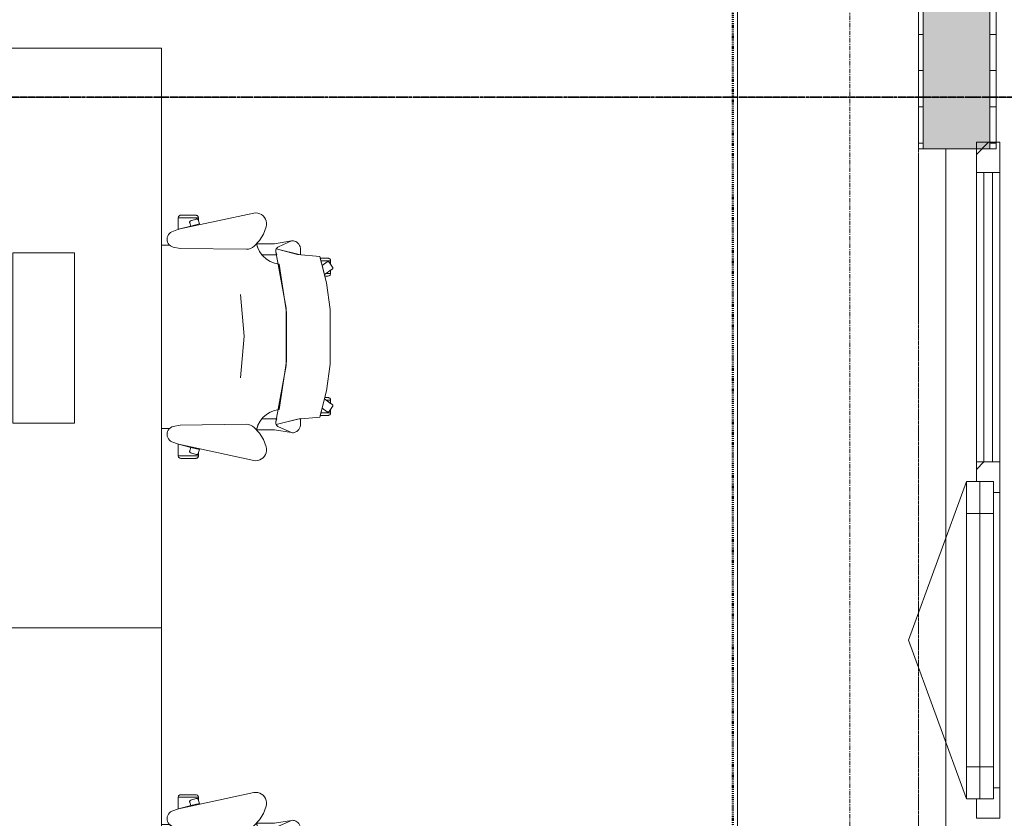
# Model space of a CAD drawing. Header units: millimetres. Extents: x -3388 to 301539, y -5590 to 54660.
# Tile 45 of 216: x 55308 to 58026, y 13908 to 16113. Entities that reach past the tile are written whole.
import ezdxf

# ---------------------------------------------------------------- set-up
doc = ezdxf.new("R2010")
doc.units = ezdxf.units.MM
for name, pattern in [('30_minuten', [5.6, 2.4, -1.6, 0, -1.6]), ('doorsnede', [23, 10, -1, 0, -1, 10, -1]), ('Hidden_2', [2, 1, -1]), ('stramienlijn', [21, 12, -3, 3, -3])]:
    doc.linetypes.add(name, pattern=pattern)
for name, color, linetype, lineweight in [('A-GENM', 13, 'Continuous', 9), ('A-GLAZ', 151, 'Continuous', 9), ('A-GLAZ-CURT', 52, 'Continuous', 9), ('A-GLAZ-CWMG', 51, 'Continuous', 9), ('A-WALL', 113, 'Continuous', 9), ('A-WALL-PATT', 111, 'Continuous', 18), ('G-ANNO-SYMB', 111, 'Continuous', 50), ('I-FURN', 30, 'Continuous', 13), ('S-GRID', 1, 'Continuous', 9)]:
    doc.layers.add(name, color=color, linetype=linetype, lineweight=lineweight)
pattern_1 = [(180, (58004, 15272.5), (8e-14, -100), [])]

# ---------------------------------------------------------------- blocks, each defined once
blk = doc.blocks.new('82_FU_WPB_SH_oth_bureau dubbel - overleg 2p 1600x1600x700-362884-4e verdieping - bouwdeel 3_ 4_ 5')
at = {"layer": 'I-FURN', "color": 8, "lineweight": 9}
for p, q in [((-800, 820), (-800, 40)), ((800, 820), (-800, 820)), ((800, 820), (-800, 820)), ((-800, 820), (-800, 40)), ((800, 40), (800, 820)), ((800, 40), (800, 820)), ((-235, 580), (-235, 410)), ((235, 580), (-235, 580)), ((235, 410), (235, 580)), ((-235, 410), (235, 410)), ((-60.8, 260), (-60.8, 225)), ((60.8, 260), (-60.8, 260)), ((60.8, 225), (60.8, 260)), ((-226.2, 135.5), (-201.2, 225)), ((-201.2, 225), (198.8, 225)), ((198.8, 225), (223.8, 135.5)), ((-226.2, 135.5), (223.8, 135.5)), ((-226.2, 115.5), (-226.2, 135.5)), ((-217, 105.5), (-226.2, 115.5)), ((223.8, 115.5), (214.5, 105.5)), ((223.8, 135.5), (223.8, 115.5)), ((214.5, 105.5), (-217, 105.5)), ((-800, 40), (-800, 26.8)), ((-800, 40), (-781.3, 40)), ((-800, 40), (-781.3, 40)), ((-800, 13.2), (-800, 0)), ((-800, 0), (-781.3, 0)), ((-800, -780), (-800, 0)), ((800, 0), (800, -780)), ((-781.3, 0), (-800, 0)), ((-800, 0), (-800, -780)), ((800, -780), (800, 0)), ((-217, -65.5), (-226.2, -75.5)), ((-226.2, -75.5), (-226.2, -95.5)), ((214.5, -65.5), (-217, -65.5)), ((223.8, -75.5), (214.5, -65.5)), ((223.8, -95.5), (223.8, -75.5)), ((-226.2, -95.5), (-201.2, -185)), ((-226.2, -95.5), (223.8, -95.5)), ((198.8, -185), (223.8, -95.5)), ((-201.2, -185), (198.8, -185)), ((-60.8, -220), (-60.8, -185)), ((60.8, -185), (60.8, -220)), ((60.8, -220), (-60.8, -220)), ((-235, -580), (-235, -410)), ((-235, -410), (235, -410)), ((235, -410), (235, -580)), ((235, -580), (-235, -580)), ((800, -780), (-800, -780)), ((-800, -780), (800, -780))]:
    blk.add_line(p, q, dxfattribs=at)
blk = doc.blocks.new('82_FU_WPB_SH_oth_bureaustoel - Medachair_dwg-4535414-4e verdieping - bouwdeel 3_ 4_ 5')
at = {"layer": 'I-FURN', "color": 8, "lineweight": 9, "flags": 128}
for points in [[(892.889, 168.223), (890.967, 168.059), (889.043, 168.196), (887.164, 168.631), (885.376, 169.354), (900.733, 228.425), (905.902, 289.24), (978.561, 307.639), (1052.71, 318.565), (1203.12, 318.565), (1277.28, 307.639), (1349.93, 289.24), (1355.1, 228.425), (1370.46, 169.354), (1368.67, 168.631), (1366.79, 168.196), (1364.87, 168.059), (1362.95, 168.223), (1207.14, 197.058), (1048.69, 197.058)], [(918.125, 319.565), (927.701, 319.565), (921.833, 315.302), (921.252, 314.785), (920.782, 314.165), (920.443, 313.465), (920.246, 312.713), (920.201, 311.936), (920.307, 311.165), (920.562, 310.431), (920.955, 309.759), (930.663, 296.398), (918.125, 292.89), (918.125, 319.565), (918.125, 292.89), (910.828, 290.739), (910.828, 312.214), (910.93, 313.488), (911.254, 314.724), (911.788, 315.885), (912.516, 316.936), (913.416, 317.843), (914.461, 318.579), (915.618, 319.121), (916.852, 319.453)], [(940.758, 324.147), (956.25, 302.822), (930.663, 296.398), (920.955, 309.759), (920.562, 310.431), (920.307, 311.165), (920.201, 311.936), (920.246, 312.713), (920.443, 313.465), (920.782, 314.165), (921.252, 314.785), (921.833, 315.302), (935.215, 325.024), (935.808, 325.381), (936.454, 325.628), (937.133, 325.76), (937.824, 325.773), (938.507, 325.664), (939.161, 325.439), (939.766, 325.104), (940.304, 324.669)], [(952.817, 319.565), (944.086, 319.565), (952.817, 307.547)], [(956.25, 302.822), (960.114, 303.709), (960.114, 312.214), (960.012, 313.488), (959.689, 314.724), (959.155, 315.885), (958.427, 316.936), (957.526, 317.842), (956.482, 318.578), (955.325, 319.121), (954.091, 319.453), (952.817, 319.565), (952.817, 307.547)], [(1299.59, 302.822), (1295.72, 303.709), (1295.72, 312.214), (1295.82, 313.488), (1296.15, 314.724), (1296.68, 315.885), (1297.41, 316.936), (1298.31, 317.842), (1299.35, 318.578), (1300.51, 319.121), (1301.75, 319.453), (1303.02, 319.565), (1303.02, 307.547)], [(1315.08, 324.147), (1299.59, 302.822), (1325.17, 296.398), (1334.88, 309.759), (1335.27, 310.431), (1335.53, 311.165), (1335.64, 311.936), (1335.59, 312.713), (1335.39, 313.465), (1335.05, 314.165), (1334.58, 314.785), (1334, 315.302), (1320.62, 325.024), (1319.95, 325.418), (1319.21, 325.673), (1318.44, 325.779), (1317.67, 325.733), (1316.92, 325.537), (1316.22, 325.197), (1315.6, 324.728)], [(1303.02, 319.565), (1311.75, 319.565), (1303.02, 307.547)], [(1337.71, 319.565), (1328.13, 319.565), (1334, 315.302), (1334.58, 314.785), (1335.05, 314.165), (1335.39, 313.465), (1335.59, 312.713), (1335.64, 311.936), (1335.53, 311.165), (1335.27, 310.431), (1334.88, 309.759), (1325.17, 296.398), (1337.71, 292.89), (1337.71, 319.565), (1337.71, 292.89), (1345.01, 290.739), (1345.01, 312.214), (1344.91, 313.488), (1344.58, 314.724), (1344.05, 315.885), (1343.32, 316.936), (1342.42, 317.843), (1341.38, 318.579), (1340.22, 319.121), (1338.98, 319.453)], [(885.376, 169.354), (901.933, 235.905), (883.884, 235.905), (878.925, 235.405), (875.362, 233.856), (872.064, 231.801), (869.103, 229.285), (866.877, 226.428), (865.11, 223.266), (863.842, 219.874), (863.209, 217.007), (863.006, 214.077), (863.24, 211.15), (879.412, 175.835), (880.431, 173.831), (881.796, 172.044), (883.463, 170.535)], [(871.242, 164.405), (863.24, 211.15), (879.412, 175.835), (880.505, 173.714), (881.986, 171.843), (883.8, 170.291), (885.878, 169.118), (888.143, 168.366), (890.51, 168.064), (892.892, 168.223), (901.41, 170.576), (901.218, 129.572), (891.954, 123.132), (881.803, 118.206), (871.01, 114.916)], [(1362.94, 168.223), (1354.43, 170.576), (1354.62, 129.572), (1363.88, 123.132), (1374.03, 118.206), (1384.83, 114.916), (1384.59, 164.405), (1392.6, 211.15), (1376.42, 175.835), (1375.41, 173.831), (1374.04, 172.044), (1372.37, 170.535), (1370.46, 169.354), (1368.67, 168.631), (1366.79, 168.196), (1364.87, 168.059)], [(824.403, 141.678), (818.953, 142.657), (813.415, 142.634), (807.972, 141.609), (802.805, 139.617), (798.084, 136.723), (793.963, 133.023), (790.58, 128.638), (788.046, 123.714), (786.445, 118.413), (785.829, 112.909), (786.219, 107.385), (831.099, -100.079), (837.63, -118.572), (839.728, -122.329), (842.495, -125.624), (845.834, -128.337), (849.625, -130.373), (853.732, -131.657), (858.007, -132.144), (862.297, -131.816), (866.449, -130.686), (870.313, -128.793), (873.751, -126.206), (876.639, -123.017), (878.875, -119.341), (880.377, -115.309), (883.676, -96.3046), (886.374, 87.0952), (885.563, 92.9865), (883.773, 98.6577), (881.055, 103.947), (877.488, 108.705), (862.019, 123.036), (844.106, 134.163)], [(1369.46, 87.0952), (1372.16, -96.3046), (1375.46, -115.309), (1376.96, -119.341), (1379.2, -123.017), (1382.09, -126.206), (1385.52, -128.793), (1389.39, -130.686), (1393.54, -131.816), (1397.83, -132.144), (1402.1, -131.657), (1406.21, -130.373), (1410, -128.337), (1413.34, -125.624), (1416.11, -122.329), (1418.21, -118.572), (1424.74, -100.079), (1469.62, 107.385), (1470.01, 112.909), (1469.39, 118.413), (1467.79, 123.714), (1465.26, 128.638), (1461.87, 133.023), (1457.75, 136.723), (1453.03, 139.617), (1447.86, 141.609), (1442.42, 142.634), (1436.88, 142.657), (1431.43, 141.678), (1411.73, 134.163), (1393.82, 123.036), (1378.35, 108.705), (1374.78, 103.947), (1372.06, 98.6577), (1370.27, 92.9865)], [(799.562, -101.355), (799.562, -45.6211), (798.289, -45.733), (797.055, -46.0653), (795.898, -46.6078), (794.853, -47.3438), (793.953, -48.2507), (793.225, -49.3008), (792.691, -50.4619), (792.368, -51.6983), (792.265, -52.9721), (792.265, -94.1338), (792.419, -95.5465), (792.843, -96.9028), (793.521, -98.1512), (794.429, -99.2443), (795.532, -100.141), (796.787, -100.807), (798.148, -101.216)], [(799.562, -45.5991), (807.31, -45.5991), (805.271, -46.2618), (804.634, -46.532), (804.054, -46.9088), (803.548, -47.3805), (803.132, -47.9329), (802.818, -48.5492), (802.616, -49.2106), (802.531, -49.8971), (802.568, -50.5879), (802.723, -51.2618), (807.834, -66.993), (808.146, -67.7056), (808.591, -68.3438), (809.152, -68.8829), (809.807, -69.3023), (810.531, -69.5858), (811.297, -69.7226), (812.075, -69.7073), (812.834, -69.5406), (822.297, -66.4659), (831.099, -100.057), (831.452, -101.333), (799.562, -101.333)], [(816.415, -42.6409), (805.266, -46.2635), (804.629, -46.5337), (804.049, -46.9104), (803.543, -47.3822), (803.127, -47.9346), (802.813, -48.5508), (802.61, -49.2123), (802.526, -49.8988), (802.562, -50.5895), (802.718, -51.2635), (807.829, -66.9946), (808.141, -67.7073), (808.586, -68.3455), (809.147, -68.8846), (809.802, -69.304), (810.526, -69.5875), (811.292, -69.7243), (812.07, -69.709), (812.829, -69.5423), (822.292, -66.4676)], [(1456.27, -45.5991), (1448.53, -45.5991), (1450.57, -46.2618), (1451.2, -46.532), (1451.78, -46.9088), (1452.29, -47.3805), (1452.7, -47.9329), (1453.02, -48.5492), (1453.22, -49.2106), (1453.3, -49.8971), (1453.27, -50.5879), (1453.11, -51.2618), (1448, -66.993), (1447.73, -67.6297), (1447.35, -68.2097), (1446.88, -68.7156), (1446.33, -69.1319), (1445.71, -69.4459), (1445.05, -69.6481), (1444.37, -69.7324), (1443.68, -69.6962), (1443, -69.5406), (1433.54, -66.4659), (1424.74, -100.057), (1424.38, -101.333), (1456.27, -101.333)], [(1439.42, -42.6409), (1450.57, -46.2635), (1451.21, -46.5337), (1451.79, -46.9104), (1452.29, -47.3822), (1452.71, -47.9346), (1453.02, -48.5508), (1453.23, -49.2123), (1453.31, -49.8988), (1453.27, -50.5895), (1453.12, -51.2635), (1448.01, -66.9946), (1447.69, -67.7073), (1447.25, -68.3455), (1446.69, -68.8846), (1446.03, -69.304), (1445.31, -69.5875), (1444.54, -69.7243), (1443.77, -69.709), (1443.01, -69.5423), (1433.54, -66.4676)], [(1456.27, -101.355), (1456.27, -45.6211), (1457.55, -45.733), (1458.78, -46.0653), (1459.94, -46.6078), (1460.98, -47.3438), (1461.88, -48.2507), (1462.61, -49.3008), (1463.14, -50.4619), (1463.47, -51.6983), (1463.57, -52.9721), (1463.57, -94.1338), (1463.42, -95.5465), (1462.99, -96.9028), (1462.31, -98.1512), (1461.41, -99.2443), (1460.3, -100.141), (1459.05, -100.807), (1457.69, -101.216)]]:
    blk.add_lwpolyline(points, close=True, dxfattribs=at)
for points in [[(1391.99, 219.874), (1392.63, 217.007), (1392.83, 214.077), (1392.6, 211.15), (1392.83, 214.077), (1392.63, 217.007), (1391.99, 219.874), (1390.73, 223.267), (1388.96, 226.428), (1386.73, 229.285), (1383.77, 231.802), (1380.47, 233.857), (1376.91, 235.406), (1371.95, 235.905), (1353.9, 235.905), (1370.46, 169.354), (1372.37, 170.535), (1374.04, 172.044), (1375.41, 173.831), (1376.42, 175.835), (1392.6, 211.15)], [(1375.46, -115.309), (1372.16, -96.3046), (1369.46, 87.0952), (1370.27, 92.9865), (1372.06, 98.6577), (1374.78, 103.947), (1378.35, 108.705), (1384.43, 115.005), (1372.33, 118.902), (1361.09, 124.852), (1351.07, 132.673), (1342.56, 142.125), (1335.84, 152.917), (1331.11, 164.717), (1328.51, 177.162), (1195.33, 198.061), (1060.51, 198.061), (927.325, 177.162), (924.726, 164.717), (919.993, 152.917), (913.272, 142.125), (904.769, 132.673), (894.746, 124.852), (883.511, 118.902), (871.409, 115.005), (877.488, 108.705), (881.055, 103.947), (883.773, 98.6577), (885.563, 92.9865), (886.374, 87.0952), (883.676, -96.3046), (880.377, -115.309), (879.012, -119.052), (877.014, -122.499), (874.445, -125.544), (874.7616, -147.7067)], [(1241.01, 70.5866), (1126.01, 80.6836), (1011.01, 70.5866)], [(1381.0744, -147.7067), (1381.39, -125.544), (1378.82, -122.499), (1376.82, -119.052), (1375.46, -115.309)]]:
    blk.add_lwpolyline(points, dxfattribs=at)
blk = doc.blocks.new('82_FU_WPB_SH_oth_bureaustoel - 82_FU_WPB_SH_oth_bureaustoel-362900-4e verdieping - bouwdeel 3_ 4_ 5')
blk.add_blockref('82_FU_WPB_SH_oth_bureaustoel - Medachair_dwg-4535414-4e verdieping - bouwdeel 3_ 4_ 5', (-1131.3, 47.7))
blk = doc.blocks.new('82_FU_WPB_SH_oth_bureau dubbel - overleg 2p 1600x1600x700-V264-4e verdieping - bouwdeel 3_ 4_ 5')
at = {"layer": 'I-FURN', "color": 8, "lineweight": 9}
for p, q in [((-800, 820), (-800, 40)), ((800, 820), (-800, 820)), ((800, 820), (-800, 820)), ((-800, 820), (-800, 40)), ((800, 40), (800, 820)), ((800, 40), (800, 820)), ((-235, 580), (-235, 410)), ((235, 580), (-235, 580)), ((235, 410), (235, 580)), ((-235, 410), (235, 410)), ((-60.8, 260), (-60.8, 225)), ((60.8, 260), (-60.8, 260)), ((60.8, 225), (60.8, 260)), ((-226.2, 135.5), (-201.2, 225)), ((-201.2, 225), (198.8, 225)), ((198.8, 225), (223.8, 135.5)), ((-226.2, 135.5), (223.8, 135.5)), ((-226.2, 115.5), (-226.2, 135.5)), ((-217, 105.5), (-226.2, 115.5)), ((223.8, 115.5), (214.5, 105.5)), ((223.8, 135.5), (223.8, 115.5)), ((214.5, 105.5), (-217, 105.5)), ((777.2, 40), (800, 40)), ((777.2, 40), (800, 40)), ((800, 40), (800, 0)), ((-800, -780), (-800, 0)), ((777.2, 0), (800, 0)), ((800, 0), (800, -780)), ((-800, 0), (-800, -780)), ((800, 0), (777.2, 0)), ((800, -780), (800, 0)), ((-217, -65.5), (-226.2, -75.5)), ((-226.2, -75.5), (-226.2, -95.5)), ((214.5, -65.5), (-217, -65.5)), ((223.8, -75.5), (214.5, -65.5)), ((223.8, -95.5), (223.8, -75.5)), ((-226.2, -95.5), (-201.2, -185)), ((-226.2, -95.5), (223.8, -95.5)), ((198.8, -185), (223.8, -95.5)), ((-201.2, -185), (198.8, -185)), ((-60.8, -220), (-60.8, -185)), ((60.8, -185), (60.8, -220)), ((60.8, -220), (-60.8, -220)), ((-235, -580), (-235, -410)), ((-235, -410), (235, -410)), ((235, -410), (235, -580)), ((235, -580), (-235, -580)), ((800, -780), (-800, -780)), ((-800, -780), (800, -780))]:
    blk.add_line(p, q, dxfattribs=at)
blk = doc.blocks.new('Stadhuis Zoetermeer_OTH_interieur_rvt-1-4e verdieping - bouwdeel 3_ 4_ 5')
at = {"color": 8, "lineweight": 9, "rotation": 270.0000000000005}
for name, p in [('82_FU_WPB_SH_oth_bureau dubbel - overleg 2p 1600x1600x700-362884-4e verdieping - bouwdeel 3_ 4_ 5', (54879.2, 15234.2)), ('82_FU_WPB_SH_oth_bureaustoel - 82_FU_WPB_SH_oth_bureaustoel-362900-4e verdieping - bouwdeel 3_ 4_ 5', (55799.2, 15234.2)), ('82_FU_WPB_SH_oth_bureau dubbel - overleg 2p 1600x1600x700-V264-4e verdieping - bouwdeel 3_ 4_ 5', (54879.2, 13634.2)), ('82_FU_WPB_SH_oth_bureaustoel - 82_FU_WPB_SH_oth_bureaustoel-362900-4e verdieping - bouwdeel 3_ 4_ 5', (55799.2, 13634.2))]:
    blk.add_blockref(name, p, dxfattribs=at)
blk = doc.blocks.new('NLRS_65_GM_WPB_brandscheiding_gen_ISR - 30 minuten-3342762-4e verdieping - bouwdeel 3_ 4_ 5')
at = {"layer": 'A-GENM', "linetype": '30_minuten', "lineweight": 50}
blk.add_line((0, 0), (4907.2, 0), dxfattribs=at)
blk = doc.blocks.new('Rectangular Mullion - 31_CWM_065x84-2930151-4e verdieping - bouwdeel 3_ 4_ 5')
at = {"layer": 'A-GLAZ-CWMG'}
for p, q in [((43692, 12251), (44491, 12251)), ((43692, 12186), (44491, 12186))]:
    blk.add_line(p, q, dxfattribs=at)
blk = doc.blocks.new('Rectangular Mullion - 31_CWM_065x84-V125-4e verdieping - bouwdeel 3_ 4_ 5')
at = {"layer": 'A-GLAZ-CWMG'}
h = blk.add_hatch(dxfattribs=at)
h.set_pattern_fill('FP_97', color=256, style=0, pattern_type=2)
h.set_pattern_definition([(315, (-15775, 57981.5), (449.013, 449.013), []), (315, (-15775, 57822.75), (898.0256, 6e-14), []), (315, (-15775, 58140.25), (898.0256, 6e-14), [])])
h.paths.add_polyline_path([(-84, 32.5), (-84, -32.5), (0, -32.5), (0, 32.5)], flags=0)
at = {"layer": 'A-GLAZ-CWMG', "lineweight": 18}
for p, q in [((0, 32.5), (-84, 32.5)), ((-84, 32.5), (-84, -32.5)), ((0, -32.5), (0, 32.5)), ((-84, -32.5), (0, -32.5))]:
    blk.add_line(p, q, dxfattribs=at)
blk = doc.blocks.new('System Panel - 31_CWP_glas_gevel-3643622-4e verdieping - bouwdeel 3_ 4_ 5')
at = {"layer": 'A-GLAZ-CURT', "lineweight": 13}
for p, q in [((399.5, 12), (-399.5, 12)), ((-399.5, 12), (-399.5, -12)), ((399.5, -12), (399.5, 12)), ((-399.5, -12), (399.5, -12))]:
    blk.add_line(p, q, dxfattribs=at)
blk = doc.blocks.new('31_WI_raam_1 - raam KADER GEVEL-3643624-4e verdieping - bouwdeel 3_ 4_ 5')
at = {"layer": 'A-GLAZ'}
for p, q in [((-350, 15), (-438, 15)), ((-438, 15), (-438, -60)), ((-350, -60), (-350, 15)), ((438, 15), (350, 15)), ((350, 15), (350, -60)), ((438, -60), (438, 15)), ((-438, -60), (-350, -60)), ((350, -60), (438, -60))]:
    blk.add_line(p, q, dxfattribs=at)
at = {"layer": 'A-GLAZ', "lineweight": 13}
for p, q in [((-438, -22.5), (-438, 15)), ((-438, 15), (438, 15)), ((438, 15), (438, -22.5)), ((438, -22.5), (-438, -22.5)), ((-438, -60), (-438, -22.5)), ((-438, -22.5), (438, -22.5)), ((438, -22.5), (438, -60)), ((438, -60), (-438, -60))]:
    blk.add_line(p, q, dxfattribs=at)
blk = doc.blocks.new('Rectangular Mullion - 31_CWM_065x84-V127-4e verdieping - bouwdeel 3_ 4_ 5')
at = {"layer": 'A-GLAZ-CWMG'}
h = blk.add_hatch(dxfattribs=at)
h.set_pattern_fill('FP_99', color=256, style=0, pattern_type=2)
h.set_pattern_definition([(225, (14850, 57981.5), (449.013, -449.013), []), (225, (14850, 57822.75), (6e-14, -898.0256), []), (225, (14850, 58140.25), (6e-14, -898.0256), [])])
h.paths.add_polyline_path([(42, -15), (42, -32.5), (-42, -32.5), (-42, 32.5), (12, 32.5), (12, -15)], flags=0)
at = {"layer": 'A-GLAZ-CWMG', "lineweight": 18}
for p, q in [((-42, 32.5), (12, 32.5)), ((-42, -32.5), (-42, 32.5)), ((42, -15), (42, -32.5)), ((42, -32.5), (-42, -32.5))]:
    blk.add_line(p, q, dxfattribs=at)
blk = doc.blocks.new('Rectangular Mullion - 31_CWM_065x84-V128-4e verdieping - bouwdeel 3_ 4_ 5')
at = {"layer": 'A-GLAZ-CWMG'}
h = blk.add_hatch(dxfattribs=at)
h.set_pattern_fill('FP_100', color=256, style=0, pattern_type=2)
h.set_pattern_definition([(225, (13950, 57981.5), (449.013, -449.013), []), (225, (13950, 57822.75), (6e-14, -898.0256), []), (225, (13950, 58140.25), (6e-14, -898.0256), [])])
h.paths.add_polyline_path([(42, 22.5), (42, -32.5), (-42, -32.5), (-42, -15), (-12, -15), (-12, 32.5), (42, 32.5)], flags=0)
at = {"layer": 'A-GLAZ-CWMG', "lineweight": 18}
for p, q in [((-12, 32.5), (42, 32.5)), ((42, 32.5), (42, -32.5)), ((-42, -32.5), (-42, -15)), ((42, -32.5), (-42, -32.5))]:
    blk.add_line(p, q, dxfattribs=at)
blk = doc.blocks.new('Rectangular Mullion - 31_CWM_065x84-2930149-4e verdieping - bouwdeel 3_ 4_ 5')
at = {"layer": 'A-GLAZ-CWMG'}
blk.add_line((43608, 12186), (42792, 12186), dxfattribs=at)
blk = doc.blocks.new('BI val - BI val-3643697-4e verdieping - bouwdeel 3_ 4_ 5')
at = {"layer": 'A-GLAZ', "lineweight": 13}
for p in [(-438, 37.5), (438, 37.5)]:
    blk.add_line(p, (0, 196.9), dxfattribs=at)
blk = doc.blocks.new('31_Gevelopening_v2 - Merk_A-01-V129-4e verdieping - bouwdeel 3_ 4_ 5')
at = {"layer": 'A-GLAZ', "linetype": 'Hidden_2'}
for p, q in [((1357, -107.3), (-1357, -107.3)), ((-908.3, -107.3), (-1336.2, -107.3)), ((1336.2, -107.3), (908.3, -107.3)), ((1339, -107.3), (1357, -107.3)), ((1357, -107.3), (1339, -107.3))]:
    blk.add_line(p, q, dxfattribs=at)

msp = doc.modelspace()

# ---------------------------------------------------------------- hatches: boundary and pattern name
at = {"layer": 'A-WALL-PATT', "lineweight": 9}
h = msp.add_hatch(dxfattribs=at)
h.set_pattern_fill('FP_101', color=256, angle=270, style=0, pattern_type=2)
h.set_pattern_definition(pattern_1)
h.paths.add_polyline_path([(57802, 12855), (57802, 13043), (57789.5, 13043), (57789.5, 12855)], flags=0)
h.paths.add_polyline_path([(57802, 15757), (57802, 17690), (57789.5, 17690), (57789.5, 15757)], flags=0)
at = {"layer": 'A-WALL-PATT', "lineweight": 5}
h = msp.add_hatch(color=256, dxfattribs=at)
h.paths.add_polyline_path([(57986, 12855), (57986, 13043), (57802, 13043), (57802, 12855), (57866.8765, 12855)], flags=0)
h.paths.add_polyline_path([(57802, 15757), (57986, 15757), (57986, 17690), (57802, 17690), (57802, 16046.3765)], flags=0)
at = {"layer": 'A-WALL-PATT', "lineweight": 9}
h = msp.add_hatch(dxfattribs=at)
h.set_pattern_fill('FP_101', color=256, angle=270, style=0, pattern_type=2)
h.set_pattern_definition(pattern_1)
h.paths.add_polyline_path([(58004, 12855), (58004, 13043), (57986, 13043), (57986, 12855)], flags=0)
h.paths.add_polyline_path([(58004, 15757), (58004, 17690), (57986, 17690), (57986, 15757), (57998.5661, 15757)], flags=0)

# ---------------------------------------------------------------- linework, layer by layer
at = {"layer": 'A-WALL'}
for p, q in [((57290.0004, 12909.9996), (57290.0004, 17763)), ((57865.0007, 15757), (57865.0007, 13061))]:
    msp.add_line(p, q, dxfattribs=at)
at = {"layer": 'A-WALL', "lineweight": 18}
for p, q in [((57789.5, 17690), (57789.5, 15757)), ((57802, 17690), (57802, 15757)), ((57986, 17690), (57986, 15757)), ((58004, 15757), (58004, 17690)), ((57789.5, 15757), (58004, 15757))]:
    msp.add_line(p, q, dxfattribs=at)
at = {"layer": 'G-ANNO-SYMB', "linetype": 'doorsnede', "lineweight": 35}
msp.add_line((11312.8601, 15899.0603), (131831.2903, 15899.0603), dxfattribs=at)
at = {"layer": 'S-GRID', "linetype": 'stramienlijn'}
msp.add_line((57600, 54659.8316), (57600, -4400), dxfattribs=at)

# ---------------------------------------------------------------- block references
at = {"lineweight": 5}
msp.add_blockref('Stadhuis Zoetermeer_OTH_interieur_rvt-1-4e verdieping - bouwdeel 3_ 4_ 5', (0, 0), dxfattribs=at)
at = {"layer": 'A-GENM', "linetype": '30_minuten', "lineweight": 50, "rotation": 270}
msp.add_blockref('NLRS_65_GM_WPB_brandscheiding_gen_ISR - 30 minuten-3342762-4e verdieping - bouwdeel 3_ 4_ 5', (57276.75, 17842.1932), dxfattribs=at)
at = {"layer": 'A-GLAZ'}
for name, p, rotation in [('31_Gevelopening_v2 - Merk_A-01-V129-4e verdieping - bouwdeel 3_ 4_ 5', (57896.75, 14400), 269.9999999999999), ('BI val - BI val-3643697-4e verdieping - bouwdeel 3_ 4_ 5', (57959, 14400), 90.00000000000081), ('31_WI_raam_1 - raam KADER GEVEL-3643624-4e verdieping - bouwdeel 3_ 4_ 5', (57981.5, 14400), 270.000000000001)]:
    msp.add_blockref(name, p, dxfattribs=dict(at, rotation=rotation))
at = {"layer": 'A-GLAZ-CURT', "rotation": 270.000000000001}
msp.add_blockref('System Panel - 31_CWP_glas_gevel-3643622-4e verdieping - bouwdeel 3_ 4_ 5', (57981.5, 15291.5), dxfattribs=at)
at = {"layer": 'A-GLAZ-CWMG'}
for name, p, rotation in [('Rectangular Mullion - 31_CWM_065x84-V125-4e verdieping - bouwdeel 3_ 4_ 5', (57981.5, 15775), 90.00000000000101), ('Rectangular Mullion - 31_CWM_065x84-2930151-4e verdieping - bouwdeel 3_ 4_ 5', (70200, -28800), 90.00000000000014), ('Rectangular Mullion - 31_CWM_065x84-2930149-4e verdieping - bouwdeel 3_ 4_ 5', (70200, -28800), 89.99999999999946)]:
    msp.add_blockref(name, p, dxfattribs=dict(at, rotation=rotation))
at = {"layer": 'A-GLAZ-CWMG', "extrusion": (0, 0, -1), "rotation": 269.999999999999}
for name, p in [('Rectangular Mullion - 31_CWM_065x84-V127-4e verdieping - bouwdeel 3_ 4_ 5', (-57981.5, 14850)), ('Rectangular Mullion - 31_CWM_065x84-V128-4e verdieping - bouwdeel 3_ 4_ 5', (-57981.5, 13950))]:
    msp.add_blockref(name, p, dxfattribs=at)

doc.saveas('drawing.dxf')
